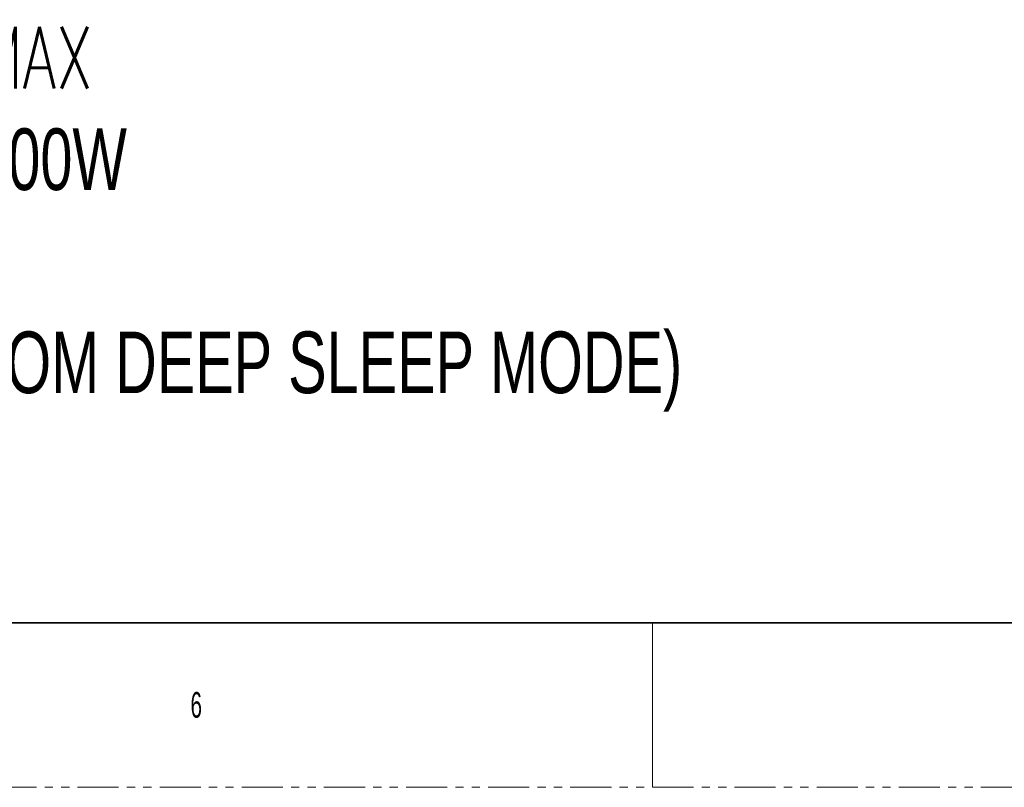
# Model space of a CAD drawing. Header units: millimetres. Extents: x 0 to 1118, y 0 to 864.
# Tile 11 of 256: x 321 to 474, y 0 to 119. Entities that reach past the tile are written whole.
import ezdxf

# ---------------------------------------------------------------- set-up
doc = ezdxf.new("R2010")
doc.units = ezdxf.units.MM
doc.linetypes.add('PHANTOM', pattern=[12.7, 6.35, -1.27, 1.27, -1.27, 1.27, -1.27])
doc.styles.add('SLDTEXTSTYLE0', font='TXT', dxfattribs={"width": 0.7})
doc.styles.add('SLDTEXTSTYLE2', font='TXT', dxfattribs={"width": 0.7, "bigfont": 'bigfont'})
doc.styles.add('SLDTEXTSTYLE4', font='TXT', dxfattribs={"width": 0.6})

# ---------------------------------------------------------------- blocks, each defined once
blk = doc.blocks.new('SW_NOTE_0')
at = {"color": 0, "linetype": 'Continuous', "lineweight": 0, "char_height": 9.525, "attachment_point": 1}
for s, insert, style in [('AMBIENT AIR TEMPERATURE:0 - 40 °C (32–104 °F) MAX', (0, -19.12), 'SLDTEXTSTYLE2'), ('MAX. POWER REQUIREMENTS: 100-240V~ 3.5A. 50/60Hz, 300W', (0, -34.82), 'SLDTEXTSTYLE0'), ('STANBY POWER CONSUMPTION: MAX. 0.5W(WAKE UP FROM DEEP SLEEP MODE)', (0, -66.22), 'SLDTEXTSTYLE0')]:
    blk.add_mtext(s, dxfattribs=dict(at, insert=insert, style=style))

msp = doc.modelspace()

# ---------------------------------------------------------------- linework, layer by layer
at = {"color": 7, "linetype": 'Continuous', "lineweight": 35}
msp.add_line((12.7, 25.4), (1104.9, 25.4), dxfattribs=at)
at = {"color": 7, "linetype": 'Continuous', "lineweight": 18}
msp.add_line((419.1, 25.4), (419.1, 0), dxfattribs=at)
at = {"color": 7, "linetype": 'PHANTOM', "lineweight": 18}
msp.add_line((0, 0), (1117.6, 0), dxfattribs=at)

# ---------------------------------------------------------------- block references
at = {"color": 7, "linetype": 'Continuous', "lineweight": 0}
msp.add_blockref('SW_NOTE_0', (69.4993, 136.6682), dxfattribs=at)

# ---------------------------------------------------------------- texts
at = {"color": 7, "linetype": 'Continuous', "lineweight": 0, "insert": (347.6625, 14.7292), "char_height": 3.9688, "attachment_point": 1, "style": 'SLDTEXTSTYLE4'}
msp.add_mtext('6', dxfattribs=at)

doc.saveas('drawing.dxf')
